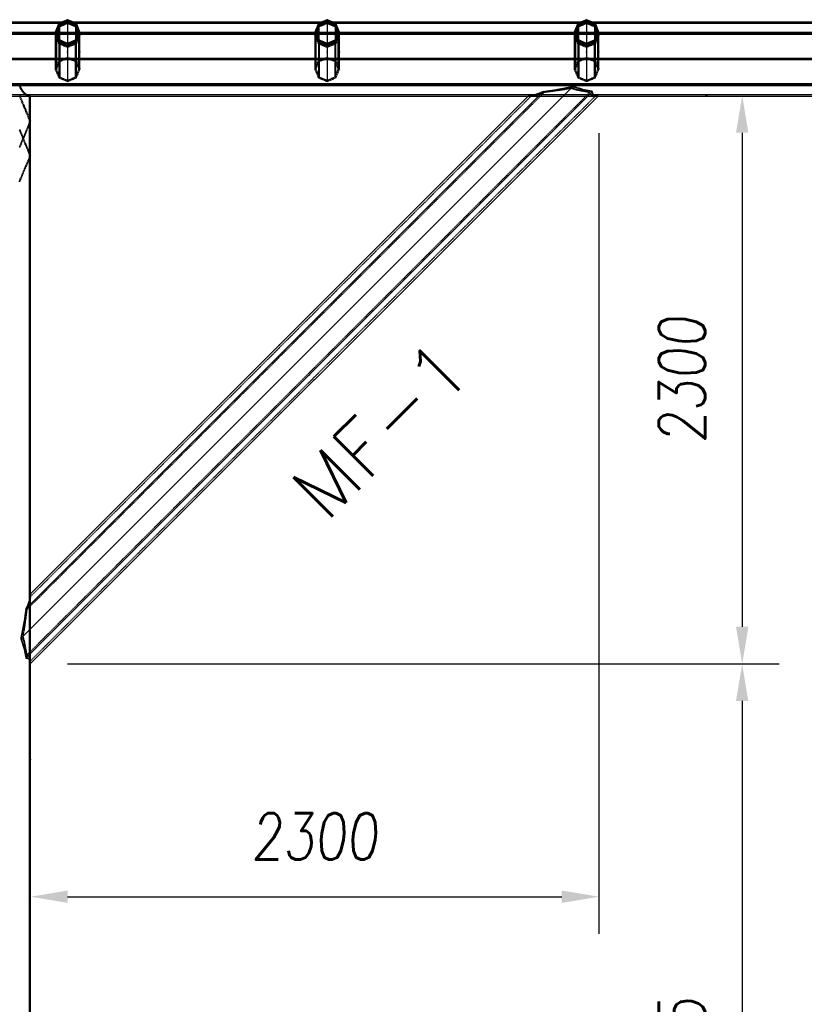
# Model space of a CAD drawing. Extents: x 551880 to 585869, y 94458 to 133000.
# Tile 4 of 42: x 553786 to 556960, y 109891 to 113876. Entities that reach past the tile are written whole.
import ezdxf
from ezdxf.enums import TextEntityAlignment as Align

# ---------------------------------------------------------------- set-up
doc = ezdxf.new("R2010")
doc.units = 0
doc.header["$LTSCALE"] = 10
doc.header["$MEASUREMENT"] = 0
doc.linetypes.add('HIDDEN', pattern=[0.375, 0.25, -0.125])
doc.layers.get('0').update_dxf_attribs({"linetype": 'CONTINUOUS'})
doc.layers.get('Defpoints').update_dxf_attribs({"linetype": 'CONTINUOUS'})
for name, color, linetype in [('COTAS', 7, 'CONTINUOUS'), ('FORIR', 4, 'CONTINUOUS'), ('G', 3, 'CONTINUOUS'), ('mark3d', 2, 'CONTINUOUS'), ('S', 7, 'CONTINUOUS'), ('TR', 6, 'HIDDEN'), ('TXT1', 7, 'CONTINUOUS')]:
    doc.layers.add(name, color=color, linetype=linetype)
doc.styles.add('PADRAO MTL', font='txt.shx', dxfattribs={"width": 0.8, "oblique": 5})
doc.styles.add('POS', font='ROMANS', dxfattribs={"width": 0.7})
doc.styles.get("Standard").update_dxf_attribs({"font": 'txt.shx', "width": 0.7, "oblique": 5})
doc.dimstyles.new('1-75', dxfattribs={"dimscale": 75, "dimtxt": 2.5, "dimasz": 2, "dimexe": 2, "dimexo": 2, "dimgap": 2, "dimtad": 1, "dimdec": 0, "dimdsep": 46, "dimtxsty": 'PADRAO MTL', "dimcen": 3, "dimclrd": 1, "dimclre": 1, "dimclrt": 7, "dimadec": 0, "dimazin": 0, "dimtfac": 1, "dimtdec": 0, "dimtmove": 0, "dimatfit": 3, "dimfxl": 1, "dimtfill": 1, "dimtolj": 1, "dimarcsym": 0})

# ---------------------------------------------------------------- blocks, each defined once
blk = doc.blocks.new('3D_INFOM')
blk.add_point((0, 0))
at = {"layer": 'FORIR', "flags": 1}
blk.add_attdef('MARK', (7.6, -4.3), '', height=5.26, dxfattribs=at)
blk = doc.blocks.new('3D_INFOTEXT')
blk.add_point((0, 0))
at = {"flags": 1}
for tag, p in [('MAR_PEZ', (7.2, 4.1)), ('POS_PEZ', (7.6, -4.3)), ('HANDLE', (7, -38.5)), ('LUN_PRO', (7.2, -21.9)), ('NOM_PRO', (7.6, -13.2)), ('MAT_PRO', (7.6, -30.1))]:
    blk.add_attdef(tag, p, '', height=5.26, dxfattribs=at)
blk = doc.blocks.new('mark3d1')
at = {"layer": 'mark3d', "color": 4, "style": 'POS'}
blk.add_attdef('MARK', text='', height=3, dxfattribs=at).set_placement((7.179, -1.226), align=Align.CENTER)
blk = doc.blocks.new('*D83')
at = {"layer": 'COTAS', "color": 1, "lineweight": -2, "transparency": 16777216}
for p, q in [((556568.7, 113568.8), (556559.2, 113568.8)), ((556709.2, 113418.8), (556709.2, 111419.2)), ((553979.5, 111269.2), (556859.2, 111269.2))]:
    blk.add_line(p, q, dxfattribs=at)
at = {"layer": 'COTAS', "color": 1, "transparency": 16777216}
for points in [[(556684.2, 113418.8), (556734.2, 113418.8), (556709.2, 113568.8)], [(556684.2, 111419.2), (556734.2, 111419.2), (556709.2, 111269.2)]]:
    blk.add_solid(points, dxfattribs=at)
at = {"layer": 'Defpoints', "color": 0, "transparency": 16777216}
for p in [(556718.7, 113568.8), (553829.5, 111269.2), (556709.2, 111269.2)]:
    blk.add_point(p, dxfattribs=at)
at = {"layer": 'COTAS', "color": 7, "transparency": 16777216, "insert": (556465.5, 112419), "char_height": 187.5, "attachment_point": 5, "rotation": 90, "style": 'PADRAO MTL', "bg_fill": 3, "box_fill_scale": 1.25, "bg_fill_color": 256, "bg_fill_true_color": 13158600, "bg_fill_transparency": 0}
blk.add_mtext('\\A1;2300', dxfattribs=at)
blk = doc.blocks.new('*D84')
at = {"layer": 'COTAS', "color": 1, "lineweight": -2, "transparency": 16777216}
for p, q in [((553979.5, 111269.2), (556859, 111269.2)), ((556709, 111119.2), (556709, 108203.8)), ((555072.5, 108053.8), (556859, 108053.8))]:
    blk.add_line(p, q, dxfattribs=at)
at = {"layer": 'COTAS', "color": 1, "transparency": 16777216}
for points in [[(556684, 111119.2), (556734, 111119.2), (556709, 111269.2)], [(556684, 108203.8), (556734, 108203.8), (556709, 108053.8)]]:
    blk.add_solid(points, dxfattribs=at)
at = {"layer": 'Defpoints', "color": 0, "transparency": 16777216}
for p in [(553829.5, 111269.2), (554922.5, 108053.8), (556709, 108053.8)]:
    blk.add_point(p, dxfattribs=at)
at = {"layer": 'COTAS', "color": 7, "transparency": 16777216, "insert": (556465.2, 109661.5), "char_height": 187.5, "attachment_point": 5, "rotation": 90, "style": 'PADRAO MTL', "bg_fill": 3, "box_fill_scale": 1.25, "bg_fill_color": 256, "bg_fill_true_color": 13158600, "bg_fill_transparency": 0}
blk.add_mtext('\\A1;3215', dxfattribs=at)
blk = doc.blocks.new('*D85')
at = {"layer": 'COTAS', "color": 1, "lineweight": -2, "transparency": 16777216}
for p, q in [((556129.2, 113416.8), (556129.2, 110176.8)), ((553979.5, 110326.8), (555979.2, 110326.8))]:
    blk.add_line(p, q, dxfattribs=at)
at = {"layer": 'COTAS', "color": 1, "transparency": 16777216}
for points in [[(553979.5, 110351.8), (553979.5, 110301.8), (553829.5, 110326.8)], [(555979.2, 110351.8), (555979.2, 110301.8), (556129.2, 110326.8)]]:
    blk.add_solid(points, dxfattribs=at)
at = {"layer": 'Defpoints', "color": 0, "transparency": 16777216}
for p in [(556129.2, 113566.8), (553829.5, 110326.8), (556129.2, 110326.8)]:
    blk.add_point(p, dxfattribs=at)
at = {"layer": 'COTAS', "color": 7, "transparency": 16777216, "insert": (554979.3, 110570.6), "char_height": 187.5, "attachment_point": 5, "style": 'PADRAO MTL', "bg_fill": 3, "box_fill_scale": 1.25, "bg_fill_color": 256, "bg_fill_true_color": 13158600, "bg_fill_transparency": 0}
blk.add_mtext('\\A1;2300', dxfattribs=at)

msp = doc.modelspace()

# ---------------------------------------------------------------- linework, layer by layer
at = {"layer": 'G'}
for p, q in [((553956.2, 113866.7), (552953, 113866.7)), ((553947.6, 113850.2), (553947.6, 113858.4)), ((553947.6, 113850.2), (553963.4, 113856.5)), ((553963.4, 113856.5), (553979.6, 113862.7)), ((553979.6, 113871.7), (553979.6, 113862.7)), ((553979.6, 113862.7), (553995.8, 113856.5)), ((553995.8, 113856.5), (554011.6, 113850.2)), ((555006.2, 113866.7), (554003, 113866.7)), ((554011.6, 113858.4), (554011.6, 113850.2)), ((554997.6, 113850.2), (554997.6, 113858.4)), ((554997.6, 113850.2), (555013.4, 113856.5)), ((555013.4, 113856.5), (555029.6, 113862.7)), ((555029.6, 113871.7), (555029.6, 113862.7)), ((555029.6, 113862.7), (555045.8, 113856.5)), ((555045.8, 113856.5), (555061.6, 113850.2)), ((556056.2, 113866.7), (555053, 113866.7)), ((555061.6, 113858.4), (555061.6, 113850.2)), ((556047.6, 113850.2), (556047.6, 113858.4)), ((556047.6, 113850.2), (556063.4, 113856.5)), ((556063.4, 113856.5), (556079.6, 113862.7)), ((556079.6, 113871.7), (556079.6, 113862.7)), ((556079.6, 113862.7), (556095.8, 113856.5)), ((556095.8, 113856.5), (556111.6, 113850.2)), ((557106.2, 113866.7), (556103, 113866.7)), ((556111.6, 113858.4), (556111.6, 113850.2)), ((553929.6, 113824.9), (552979.6, 113824.9)), ((553929.6, 113826.4), (553929.6, 113819)), ((553929.6, 113819), (553936.5, 113802.6)), ((553935.9, 113822.7), (553936.9, 113824.9)), ((553936.9, 113824.9), (553944.6, 113843.1)), ((554022.4, 113824.9), (553936.9, 113824.9)), ((553944.6, 113843.1), (553947.6, 113850.2)), ((554011.6, 113850.2), (554014.7, 113843.1)), ((554014.7, 113843.1), (554022.4, 113824.9)), ((554022.4, 113824.9), (554023.3, 113822.7)), ((554022.7, 113802.6), (554029.6, 113819)), ((554029.6, 113819), (554029.6, 113826.4)), ((554979.6, 113824.9), (554029.6, 113824.9)), ((554979.6, 113826.4), (554979.6, 113819)), ((554979.6, 113819), (554986.5, 113802.6)), ((554985.9, 113822.7), (554986.9, 113824.9)), ((554986.9, 113824.9), (554994.6, 113843.1)), ((555072.4, 113824.9), (554986.9, 113824.9)), ((554994.6, 113843.1), (554997.6, 113850.2)), ((555061.6, 113850.2), (555064.7, 113843.1)), ((555064.7, 113843.1), (555072.4, 113824.9)), ((555072.4, 113824.9), (555073.3, 113822.7)), ((555072.7, 113802.6), (555079.6, 113819)), ((555079.6, 113819), (555079.6, 113826.4)), ((556029.6, 113824.9), (555079.6, 113824.9)), ((556029.6, 113826.4), (556029.6, 113819)), ((556029.6, 113819), (556036.5, 113802.6)), ((556035.9, 113822.7), (556036.9, 113824.9)), ((556036.9, 113824.9), (556044.6, 113843.1)), ((556122.4, 113824.9), (556036.9, 113824.9)), ((556044.6, 113843.1), (556047.6, 113850.2)), ((556111.6, 113850.2), (556114.7, 113843.1)), ((556114.7, 113843.1), (556122.4, 113824.9)), ((556122.4, 113824.9), (556123.3, 113822.7)), ((556122.7, 113802.6), (556129.6, 113819)), ((556129.6, 113819), (556129.6, 113826.4)), ((557079.6, 113824.9), (556129.6, 113824.9)), ((553936.5, 113802.6), (553944.3, 113784.1)), ((553944.3, 113791.1), (553944.3, 113784.1)), ((553944.3, 113784.1), (553961.9, 113776.9)), ((553961.9, 113776.9), (553979.6, 113769.6)), ((553979.6, 113769.6), (553997.4, 113776.9)), ((553979.6, 113776.4), (553979.6, 113769.6)), ((553997.4, 113776.9), (554015, 113784.1)), ((554015, 113784.1), (554022.7, 113802.6)), ((554015, 113784.1), (554015, 113791.1)), ((554986.5, 113802.6), (554994.3, 113784.1)), ((554994.3, 113791.1), (554994.3, 113784.1)), ((554994.3, 113784.1), (555011.9, 113776.9)), ((555011.9, 113776.9), (555029.6, 113769.6)), ((555029.6, 113769.6), (555047.4, 113776.9)), ((555029.6, 113776.4), (555029.6, 113769.6)), ((555047.4, 113776.9), (555065, 113784.1)), ((555065, 113784.1), (555072.7, 113802.6)), ((555065, 113784.1), (555065, 113791.1)), ((556036.5, 113802.6), (556044.3, 113784.1)), ((556044.3, 113791.1), (556044.3, 113784.1)), ((556044.3, 113784.1), (556061.9, 113776.9)), ((556061.9, 113776.9), (556079.6, 113769.6)), ((556079.6, 113769.6), (556097.4, 113776.9)), ((556079.6, 113776.4), (556079.6, 113769.6)), ((556097.4, 113776.9), (556115, 113784.1)), ((556115, 113784.1), (556122.7, 113802.6)), ((556115, 113784.1), (556115, 113791.1)), ((568675.5, 113719.8), (552179.6, 113719.8)), ((568575.7, 113612.8), (552135.6, 113612.8)), ((553795.1, 113592), (553785.7, 113610.7)), ((556022.6, 113604.7), (553791.6, 111373.8)), ((553805.8, 113578.2), (553795.1, 113592)), ((553817.5, 113569.6), (553805.8, 113578.2)), ((553811.7, 111293.9), (556102.5, 113584.7)), ((555902.5, 113584.7), (553811.7, 111493.9)), ((555888.9, 113578.2), (555863.9, 113569.6)), ((555902.5, 113584.7), (555888.9, 113578.2)), ((555957, 113592), (555902.5, 113584.7)), ((556022.6, 113604.7), (555957, 113592)), ((556062.8, 113592), (556022.6, 113604.7)), ((556102.5, 113584.7), (556062.8, 113592)), ((556103.1, 113578.2), (556102.5, 113584.7)), ((556111.1, 113569.6), (556103.1, 113578.2)), ((552029.6, 113566.8), (568529.9, 113566.8)), ((553829.6, 113566.8), (553829.5, 113566.8)), ((553829.6, 111552.5), (553829.6, 113566.8)), ((553829.6, 111270.3), (556126.1, 113566.8)), ((555843.2, 113566.8), (553829.6, 111553.2)), ((555843.9, 113566.8), (555843.7, 113566.8)), ((555844.1, 113566.8), (555843.9, 113566.8)), ((556125.3, 113566.8), (556125.2, 113566.8)), ((556125.6, 113566.8), (556125.3, 113566.8)), ((553829.6, 111552.5), (553826.7, 111532.5)), ((553818.2, 111507.5), (553811.7, 111493.9)), ((553826.7, 111532.5), (553818.2, 111507.5)), ((553811.7, 111493.9), (553804.3, 111439.4)), ((553804.3, 111439.4), (553791.6, 111373.8)), ((553791.6, 111373.8), (553804.3, 111333.6)), ((553804.3, 111333.6), (553811.7, 111293.9)), ((553811.7, 111293.9), (553818.2, 111293.2)), ((553818.2, 111293.2), (553826.7, 111285.3)), ((553826.7, 111285.3), (553829.6, 111271)), ((553829.6, 108051.8), (553829.6, 111271))]:
    msp.add_line(p, q, dxfattribs=at)
at = {"layer": 'S'}
for p, q in [((553944.3, 113861.8), (553929.6, 113826.4)), ((553947.6, 113858.4), (553934.4, 113826.4)), ((553979.6, 113876.4), (553944.3, 113861.8)), ((553979.6, 113871.7), (553947.6, 113858.4)), ((554015, 113861.8), (553979.6, 113876.4)), ((554011.6, 113858.4), (553979.6, 113871.7)), ((554024.9, 113826.4), (554011.6, 113858.4)), ((554029.6, 113826.4), (554015, 113861.8)), ((554994.3, 113861.8), (554979.6, 113826.4)), ((554997.6, 113858.4), (554984.4, 113826.4)), ((555029.6, 113876.4), (554994.3, 113861.8)), ((555029.6, 113871.7), (554997.6, 113858.4)), ((555065, 113861.8), (555029.6, 113876.4)), ((555061.6, 113858.4), (555029.6, 113871.7)), ((555074.9, 113826.4), (555061.6, 113858.4)), ((555079.6, 113826.4), (555065, 113861.8)), ((556044.3, 113861.8), (556029.6, 113826.4)), ((556047.6, 113858.4), (556034.4, 113826.4)), ((556079.6, 113876.4), (556044.3, 113861.8)), ((556079.6, 113871.7), (556047.6, 113858.4)), ((556115, 113861.8), (556079.6, 113876.4)), ((556111.6, 113858.4), (556079.6, 113871.7)), ((556124.9, 113826.4), (556111.6, 113858.4)), ((556129.6, 113826.4), (556115, 113861.8)), ((553944.3, 113791.1), (553929.6, 113826.4)), ((553934.4, 113826.4), (553947.6, 113794.4)), ((554011.6, 113794.4), (554024.9, 113826.4)), ((554029.6, 113826.4), (554015, 113791.1)), ((554994.3, 113791.1), (554979.6, 113826.4)), ((554984.4, 113826.4), (554997.6, 113794.4)), ((555061.6, 113794.4), (555074.9, 113826.4)), ((555079.6, 113826.4), (555065, 113791.1)), ((556044.3, 113791.1), (556029.6, 113826.4)), ((556034.4, 113826.4), (556047.6, 113794.4)), ((556111.6, 113794.4), (556124.9, 113826.4)), ((556129.6, 113826.4), (556115, 113791.1)), ((553979.6, 113776.4), (553944.3, 113791.1)), ((553947.6, 113794.4), (553979.6, 113781.2)), ((553979.6, 113781.2), (554011.6, 113794.4)), ((554015, 113791.1), (553979.6, 113776.4)), ((555029.6, 113776.4), (554994.3, 113791.1)), ((554997.6, 113794.4), (555029.6, 113781.2)), ((555029.6, 113781.2), (555061.6, 113794.4)), ((555065, 113791.1), (555029.6, 113776.4)), ((556079.6, 113776.4), (556044.3, 113791.1)), ((556047.6, 113794.4), (556079.6, 113781.2)), ((556079.6, 113781.2), (556111.6, 113794.4)), ((556115, 113791.1), (556079.6, 113776.4))]:
    msp.add_line(p, q, dxfattribs=at)
at = {"layer": 'TR'}
for p, q in [((553943.7, 113860.4), (552965.6, 113860.4)), ((553939.8, 113843.1), (553944.3, 113853.4)), ((553973.5, 113860.4), (553943.7, 113860.4)), ((553944.3, 113853.4), (553944.3, 113861.8)), ((553944.3, 113853.4), (553951.9, 113856.5)), ((553951.9, 113854.2), (553944.3, 113850.9)), ((553963.4, 113854.2), (553947.6, 113847.4)), ((553951.9, 113856.5), (553972.6, 113864.4)), ((553966, 113860.4), (553951.9, 113854.2)), ((554003, 113866.7), (553956.2, 113866.7)), ((553977.5, 113860.4), (553963.4, 113854.2)), ((553972.6, 113863.3), (553966, 113860.4)), ((553972.6, 113864.4), (553979.5, 113866.7)), ((553979.3, 113866.6), (553972.6, 113863.3)), ((553985.7, 113860.4), (553973.5, 113860.4)), ((553979.6, 113861.3), (553977.5, 113860.4)), ((553979.3, 113866.6), (553979.5, 113866.7)), ((553979.5, 113866.7), (553979.3, 113866.6)), ((553979.3, 113866.6), (553979.9, 113866.6)), ((553979.5, 113866.7), (553979.6, 113866.8)), ((553979.7, 113866.7), (553979.5, 113866.7)), ((553979.6, 113876.4), (553979.6, 113871.7)), ((553979.6, 113866.8), (553979.7, 113866.7)), ((553979.6, 113862.7), (553979.6, 113861.3)), ((553981.8, 113860.4), (553979.6, 113861.3)), ((553979.6, 113861.3), (553979.6, 113860.4)), ((553979.6, 113860.4), (553979.6, 113781.2)), ((553979.7, 113866.7), (553979.9, 113866.6)), ((553979.7, 113866.7), (553986.7, 113864.4)), ((553979.9, 113866.6), (553979.7, 113866.7)), ((553986.7, 113863.3), (553979.9, 113866.6)), ((553995.8, 113854.2), (553981.8, 113860.4)), ((554015.6, 113860.4), (553985.7, 113860.4)), ((553986.7, 113864.4), (554007.3, 113856.5)), ((553993.2, 113860.4), (553986.7, 113863.3)), ((554007.3, 113854.2), (553993.2, 113860.4)), ((554011.6, 113847.4), (553995.8, 113854.2)), ((554007.3, 113856.5), (554015, 113853.4)), ((554015, 113850.9), (554007.3, 113854.2)), ((554015, 113861.8), (554015, 113853.4)), ((554015, 113853.4), (554019.4, 113843.1)), ((554993.7, 113860.4), (554015.6, 113860.4)), ((554989.8, 113843.1), (554994.3, 113853.4)), ((555023.5, 113860.4), (554993.7, 113860.4)), ((554994.3, 113853.4), (554994.3, 113861.8)), ((554994.3, 113853.4), (555001.9, 113856.5)), ((555001.9, 113854.2), (554994.3, 113850.9)), ((555013.4, 113854.2), (554997.6, 113847.4)), ((555001.9, 113856.5), (555022.6, 113864.4)), ((555016, 113860.4), (555001.9, 113854.2)), ((555053, 113866.7), (555006.2, 113866.7)), ((555027.5, 113860.4), (555013.4, 113854.2)), ((555022.6, 113863.3), (555016, 113860.4)), ((555022.6, 113864.4), (555029.5, 113866.7)), ((555029.3, 113866.6), (555022.6, 113863.3)), ((555035.7, 113860.4), (555023.5, 113860.4)), ((555029.6, 113861.3), (555027.5, 113860.4)), ((555029.3, 113866.6), (555029.6, 113866.8)), ((555029.5, 113866.7), (555029.3, 113866.6)), ((555029.3, 113866.6), (555029.9, 113866.6)), ((555029.7, 113866.7), (555029.5, 113866.7)), ((555029.6, 113876.4), (555029.6, 113871.7)), ((555029.6, 113866.8), (555029.7, 113866.7)), ((555029.6, 113862.7), (555029.6, 113861.3)), ((555031.8, 113860.4), (555029.6, 113861.3)), ((555029.6, 113861.3), (555029.6, 113860.4)), ((555029.6, 113860.4), (555029.6, 113781.2)), ((555029.7, 113866.7), (555029.9, 113866.6)), ((555029.7, 113866.7), (555036.7, 113864.4)), ((555029.9, 113866.6), (555029.7, 113866.7)), ((555036.7, 113863.3), (555029.9, 113866.6)), ((555045.8, 113854.2), (555031.8, 113860.4)), ((555065.6, 113860.4), (555035.7, 113860.4)), ((555036.7, 113864.4), (555057.3, 113856.5)), ((555043.2, 113860.4), (555036.7, 113863.3)), ((555057.3, 113854.2), (555043.2, 113860.4)), ((555061.6, 113847.4), (555045.8, 113854.2)), ((555057.3, 113856.5), (555065, 113853.4)), ((555065, 113850.9), (555057.3, 113854.2)), ((555065, 113861.8), (555065, 113853.4)), ((555065, 113853.4), (555069.4, 113843.1)), ((556043.7, 113860.4), (555065.6, 113860.4)), ((556039.8, 113843.1), (556044.3, 113853.4)), ((556073.5, 113860.4), (556043.7, 113860.4)), ((556044.3, 113853.4), (556044.3, 113861.8)), ((556044.3, 113853.4), (556051.9, 113856.5)), ((556051.9, 113854.2), (556044.3, 113850.9)), ((556063.4, 113854.2), (556047.6, 113847.4)), ((556051.9, 113856.5), (556072.6, 113864.4)), ((556066, 113860.4), (556051.9, 113854.2)), ((556103, 113866.7), (556056.2, 113866.7)), ((556077.5, 113860.4), (556063.4, 113854.2)), ((556072.6, 113863.3), (556066, 113860.4)), ((556072.6, 113864.4), (556079.5, 113866.7)), ((556079.3, 113866.6), (556072.6, 113863.3)), ((556085.7, 113860.4), (556073.5, 113860.4)), ((556079.6, 113861.3), (556077.5, 113860.4)), ((556079.3, 113866.6), (556079.6, 113866.8)), ((556079.5, 113866.7), (556079.3, 113866.6)), ((556079.3, 113866.6), (556079.9, 113866.6)), ((556079.7, 113866.7), (556079.5, 113866.7)), ((556079.6, 113876.4), (556079.6, 113866.8)), ((556079.6, 113866.8), (556079.7, 113866.7)), ((556079.6, 113862.7), (556079.6, 113861.3)), ((556081.8, 113860.4), (556079.6, 113861.3)), ((556079.6, 113861.3), (556079.6, 113860.4)), ((556079.6, 113860.4), (556079.6, 113781.2)), ((556079.7, 113866.7), (556079.9, 113866.6)), ((556079.7, 113866.7), (556086.7, 113864.4)), ((556079.9, 113866.6), (556079.7, 113866.7)), ((556086.7, 113863.3), (556079.9, 113866.6)), ((556095.8, 113854.2), (556081.8, 113860.4)), ((556115.6, 113860.4), (556085.7, 113860.4)), ((556086.7, 113864.4), (556107.3, 113856.5)), ((556093.2, 113860.4), (556086.7, 113863.3)), ((556107.3, 113854.2), (556093.2, 113860.4)), ((556111.6, 113847.4), (556095.8, 113854.2)), ((556107.3, 113856.5), (556115, 113853.4)), ((556115, 113850.9), (556107.3, 113854.2)), ((556115, 113861.8), (556115, 113853.4)), ((556115, 113853.4), (556119.4, 113843.1)), ((557093.7, 113860.4), (556115.6, 113860.4)), ((568576.6, 113820.7), (552135.7, 113820.7)), ((568567.9, 113820.3), (552139.4, 113820.3)), ((553930.8, 113816.3), (552978.5, 113816.3)), ((553929.6, 113819), (553932.1, 113824.9)), ((553934.4, 113824.9), (553929.6, 113824.9)), ((553930.5, 113816.8), (553929.6, 113814.6)), ((553936.5, 113797.6), (553929.6, 113814.6)), ((553929.6, 113814.6), (553929.6, 113676)), ((553932.1, 113820.7), (553930.5, 113816.8)), ((553938.6, 113816.3), (553930.8, 113816.3)), ((553932.1, 113824.9), (553939.8, 113843.1)), ((553934.4, 113826.3), (553932.1, 113820.7)), ((553939.8, 113839.8), (553934.4, 113826.3)), ((553934.4, 113826.4), (553934.4, 113819)), ((553934.4, 113826.3), (553934.4, 113826.3)), ((553935, 113824.9), (553934.4, 113824.9)), ((553934.4, 113819), (553935.9, 113822.7)), ((553936.8, 113820.5), (553934.4, 113814.6)), ((553934.4, 113819), (553941.3, 113802.6)), ((553941.3, 113797.6), (553934.4, 113814.6)), ((553934.4, 113814.6), (553934.4, 113807.7)), ((553936.9, 113824.9), (553935, 113824.9)), ((553936.9, 113820.7), (553936.8, 113820.5)), ((553944.6, 113839.8), (553936.9, 113820.7)), ((554020.7, 113816.3), (553938.6, 113816.3)), ((553944.3, 113850.9), (553939.8, 113839.8)), ((553944.3, 113791.1), (553944.3, 113850.9)), ((553947.6, 113847.4), (553944.6, 113839.8)), ((553947.6, 113794.4), (553947.6, 113847.4)), ((554014.7, 113839.8), (554011.6, 113847.4)), ((554011.6, 113847.4), (554011.6, 113794.4)), ((554022.4, 113820.7), (554014.7, 113839.8)), ((554015, 113850.9), (554015, 113791.1)), ((554019.4, 113839.8), (554015, 113850.9)), ((554017.9, 113802.6), (554024.9, 113819)), ((554024.9, 113814.6), (554017.9, 113797.6)), ((554019.4, 113843.1), (554027.1, 113824.9)), ((554024.8, 113826.3), (554019.4, 113839.8)), ((554028.5, 113816.3), (554020.7, 113816.3)), ((554024.3, 113824.9), (554022.4, 113824.9)), ((554022.4, 113820.5), (554022.4, 113820.7)), ((554024.9, 113814.6), (554022.4, 113820.5)), ((554029.6, 113814.6), (554022.7, 113797.6)), ((554023.3, 113822.7), (554024.9, 113819)), ((554024.9, 113824.9), (554024.3, 113824.9)), ((554024.9, 113826.3), (554024.8, 113826.3)), ((554024.9, 113819), (554024.9, 113826.4)), ((554027.1, 113820.7), (554024.9, 113826.3)), ((554029.6, 113824.9), (554024.9, 113824.9)), ((554024.9, 113807.7), (554024.9, 113814.6)), ((554027.1, 113824.9), (554029.6, 113819)), ((554028.7, 113816.8), (554027.1, 113820.7)), ((554980.8, 113816.3), (554028.5, 113816.3)), ((554029.6, 113814.6), (554028.7, 113816.8)), ((554029.6, 113676), (554029.6, 113814.6)), ((554979.6, 113819), (554982.1, 113824.9)), ((554984.4, 113824.9), (554979.6, 113824.9)), ((554980.5, 113816.8), (554979.6, 113814.6)), ((554986.5, 113797.6), (554979.6, 113814.6)), ((554979.6, 113814.6), (554979.6, 113676)), ((554982.1, 113820.7), (554980.5, 113816.8)), ((554988.6, 113816.3), (554980.8, 113816.3)), ((554982.1, 113824.9), (554989.8, 113843.1)), ((554984.4, 113826.3), (554982.1, 113820.7)), ((554989.8, 113839.8), (554984.4, 113826.3)), ((554984.4, 113826.4), (554984.4, 113819)), ((554984.4, 113826.3), (554984.4, 113826.3)), ((554985, 113824.9), (554984.4, 113824.9)), ((554984.4, 113819), (554985.9, 113822.7)), ((554986.8, 113820.5), (554984.4, 113814.6)), ((554984.4, 113819), (554991.3, 113802.6)), ((554991.3, 113797.6), (554984.4, 113814.6)), ((554984.4, 113814.6), (554984.4, 113807.7)), ((554986.9, 113824.9), (554985, 113824.9)), ((554986.9, 113820.7), (554986.8, 113820.5)), ((554994.6, 113839.8), (554986.9, 113820.7)), ((555070.7, 113816.3), (554988.6, 113816.3)), ((554994.3, 113850.9), (554989.8, 113839.8)), ((554994.3, 113791.1), (554994.3, 113850.9)), ((554997.6, 113847.4), (554994.6, 113839.8)), ((554997.6, 113794.4), (554997.6, 113847.4)), ((555064.7, 113839.8), (555061.6, 113847.4)), ((555061.6, 113847.4), (555061.6, 113794.4)), ((555072.4, 113820.7), (555064.7, 113839.8)), ((555065, 113850.9), (555065, 113791.1)), ((555069.4, 113839.8), (555065, 113850.9)), ((555067.9, 113802.6), (555074.9, 113819)), ((555074.9, 113814.6), (555067.9, 113797.6)), ((555069.4, 113843.1), (555077.1, 113824.9)), ((555074.8, 113826.3), (555069.4, 113839.8)), ((555078.5, 113816.3), (555070.7, 113816.3)), ((555074.3, 113824.9), (555072.4, 113824.9)), ((555072.4, 113820.5), (555072.4, 113820.7)), ((555074.9, 113814.6), (555072.4, 113820.5)), ((555079.6, 113814.6), (555072.7, 113797.6)), ((555073.3, 113822.7), (555074.9, 113819)), ((555074.9, 113824.9), (555074.3, 113824.9)), ((555074.9, 113826.3), (555074.8, 113826.3)), ((555074.9, 113819), (555074.9, 113826.4)), ((555077.1, 113820.7), (555074.9, 113826.3)), ((555079.6, 113824.9), (555074.9, 113824.9)), ((555074.9, 113807.7), (555074.9, 113814.6)), ((555077.1, 113824.9), (555079.6, 113819)), ((555078.7, 113816.8), (555077.1, 113820.7)), ((556030.8, 113816.3), (555078.5, 113816.3)), ((555079.6, 113814.6), (555078.7, 113816.8)), ((555079.6, 113676), (555079.6, 113814.6)), ((556029.6, 113819), (556032.1, 113824.9)), ((556034.4, 113824.9), (556029.6, 113824.9)), ((556030.5, 113816.8), (556029.6, 113814.6)), ((556036.5, 113797.6), (556029.6, 113814.6)), ((556029.6, 113814.6), (556029.6, 113676)), ((556032.1, 113820.7), (556030.5, 113816.8)), ((556038.6, 113816.3), (556030.8, 113816.3)), ((556032.1, 113824.9), (556039.8, 113843.1)), ((556034.4, 113826.3), (556032.1, 113820.7)), ((556039.8, 113839.8), (556034.4, 113826.3)), ((556034.4, 113826.4), (556034.4, 113819)), ((556034.4, 113826.3), (556034.4, 113826.3)), ((556035, 113824.9), (556034.4, 113824.9)), ((556034.4, 113819), (556035.9, 113822.7)), ((556036.8, 113820.5), (556034.4, 113814.6)), ((556034.4, 113819), (556041.3, 113802.6)), ((556041.3, 113797.6), (556034.4, 113814.6)), ((556034.4, 113814.6), (556034.4, 113807.7)), ((556036.9, 113824.9), (556035, 113824.9)), ((556036.9, 113820.7), (556036.8, 113820.5)), ((556044.6, 113839.8), (556036.9, 113820.7)), ((556120.7, 113816.3), (556038.6, 113816.3)), ((556044.3, 113850.9), (556039.8, 113839.8)), ((556044.3, 113791.1), (556044.3, 113850.9)), ((556047.6, 113847.4), (556044.6, 113839.8)), ((556047.6, 113794.4), (556047.6, 113847.4)), ((556114.7, 113839.8), (556111.6, 113847.4)), ((556111.6, 113847.4), (556111.6, 113794.4)), ((556122.4, 113820.7), (556114.7, 113839.8)), ((556115, 113850.9), (556115, 113791.1)), ((556119.4, 113839.8), (556115, 113850.9)), ((556117.9, 113802.6), (556124.9, 113819)), ((556124.9, 113814.6), (556117.9, 113797.6)), ((556119.4, 113843.1), (556127.1, 113824.9)), ((556124.8, 113826.3), (556119.4, 113839.8)), ((556128.5, 113816.3), (556120.7, 113816.3)), ((556124.3, 113824.9), (556122.4, 113824.9)), ((556122.4, 113820.5), (556122.4, 113820.7)), ((556124.9, 113814.6), (556122.4, 113820.5)), ((556129.6, 113814.6), (556122.7, 113797.6)), ((556123.3, 113822.7), (556124.9, 113819)), ((556124.9, 113824.9), (556124.3, 113824.9)), ((556124.9, 113826.3), (556124.8, 113826.3)), ((556124.9, 113819), (556124.9, 113826.4)), ((556127.1, 113820.7), (556124.9, 113826.3)), ((556129.6, 113824.9), (556124.9, 113824.9)), ((556124.9, 113807.7), (556124.9, 113814.6)), ((556127.1, 113824.9), (556129.6, 113819)), ((556128.7, 113816.8), (556127.1, 113820.7)), ((557080.8, 113816.3), (556128.5, 113816.3)), ((556129.6, 113814.6), (556128.7, 113816.8)), ((556129.6, 113676), (556129.6, 113814.6)), ((553934.4, 113807.7), (553934.4, 113676)), ((553944.3, 113778.7), (553936.5, 113797.6)), ((553941.3, 113802.6), (553947.6, 113787.5)), ((553947.3, 113782.9), (553941.3, 113797.6)), ((553944.3, 113778.7), (553944.3, 113784.1)), ((553961.9, 113771.4), (553944.3, 113778.7)), ((553944.3, 113778.7), (553944.3, 113641.1)), ((553947.6, 113782.1), (553947.3, 113782.9)), ((553947.6, 113794.4), (553947.6, 113787.5)), ((553947.6, 113787.5), (553973.3, 113776.9)), ((553947.6, 113782.8), (553947.6, 113787.5)), ((553947.6, 113782.1), (553947.6, 113782.8)), ((553947.6, 113782.1), (553947.6, 113644.5)), ((553973.3, 113771.4), (553947.6, 113782.1)), ((553973.3, 113776.9), (553979.6, 113774.3)), ((553979.6, 113781.2), (553979.6, 113776.4)), ((553979.6, 113774.3), (553985.9, 113776.9)), ((553985.9, 113776.9), (554011.6, 113787.5)), ((554011.6, 113782.1), (553985.9, 113771.4)), ((554015, 113778.7), (553997.4, 113771.4)), ((554011.6, 113787.5), (554017.9, 113802.6)), ((554011.6, 113787.5), (554011.6, 113794.4)), ((554011.6, 113787.5), (554011.6, 113782.8)), ((554011.9, 113782.9), (554011.6, 113782.1)), ((554011.6, 113782.8), (554011.6, 113782.1)), ((554011.6, 113644.5), (554011.6, 113782.1)), ((554017.9, 113797.6), (554011.9, 113782.9)), ((554022.7, 113797.6), (554015, 113778.7)), ((554015, 113784.1), (554015, 113778.7)), ((554015, 113641.1), (554015, 113778.7)), ((554024.9, 113676), (554024.9, 113807.7)), ((554984.4, 113807.7), (554984.4, 113676)), ((554994.3, 113778.7), (554986.5, 113797.6)), ((554991.3, 113802.6), (554997.6, 113787.5)), ((554997.3, 113782.9), (554991.3, 113797.6)), ((554994.3, 113778.7), (554994.3, 113784.1)), ((555011.9, 113771.4), (554994.3, 113778.7)), ((554994.3, 113778.7), (554994.3, 113641.1)), ((554997.6, 113782.1), (554997.3, 113782.9)), ((554997.6, 113794.4), (554997.6, 113787.5)), ((554997.6, 113787.5), (555023.3, 113776.9)), ((554997.6, 113782.8), (554997.6, 113787.5)), ((554997.6, 113782.1), (554997.6, 113782.8)), ((554997.6, 113782.1), (554997.6, 113644.5)), ((555023.3, 113771.4), (554997.6, 113782.1)), ((555023.3, 113776.9), (555029.6, 113774.3)), ((555029.6, 113781.2), (555029.6, 113776.4)), ((555029.6, 113774.3), (555035.9, 113776.9)), ((555035.9, 113776.9), (555061.6, 113787.5)), ((555061.6, 113782.1), (555035.9, 113771.4)), ((555065, 113778.7), (555047.4, 113771.4)), ((555061.6, 113787.5), (555067.9, 113802.6)), ((555061.6, 113787.5), (555061.6, 113794.4)), ((555061.6, 113787.5), (555061.6, 113782.8)), ((555061.9, 113782.9), (555061.6, 113782.1)), ((555061.6, 113782.8), (555061.6, 113782.1)), ((555061.6, 113644.5), (555061.6, 113782.1)), ((555067.9, 113797.6), (555061.9, 113782.9)), ((555072.7, 113797.6), (555065, 113778.7)), ((555065, 113784.1), (555065, 113778.7)), ((555065, 113641.1), (555065, 113778.7)), ((555074.9, 113676), (555074.9, 113807.7)), ((556034.4, 113807.7), (556034.4, 113676)), ((556044.3, 113778.7), (556036.5, 113797.6)), ((556041.3, 113802.6), (556047.6, 113787.5)), ((556047.3, 113782.9), (556041.3, 113797.6)), ((556044.3, 113778.7), (556044.3, 113784.1)), ((556061.9, 113771.4), (556044.3, 113778.7)), ((556044.3, 113778.7), (556044.3, 113641.1)), ((556047.6, 113782.1), (556047.3, 113782.9)), ((556047.6, 113794.4), (556047.6, 113787.5)), ((556047.6, 113787.5), (556073.3, 113776.9)), ((556047.6, 113782.8), (556047.6, 113787.5)), ((556047.6, 113782.1), (556047.6, 113782.8)), ((556047.6, 113782.1), (556047.6, 113644.5)), ((556073.3, 113771.4), (556047.6, 113782.1)), ((556073.3, 113776.9), (556079.6, 113774.3)), ((556079.6, 113781.2), (556079.6, 113776.4)), ((556079.6, 113774.3), (556085.9, 113776.9)), ((556085.9, 113776.9), (556111.6, 113787.5)), ((556111.6, 113782.1), (556085.9, 113771.4)), ((556115, 113778.7), (556097.4, 113771.4)), ((556111.6, 113787.5), (556117.9, 113802.6)), ((556111.6, 113787.5), (556111.6, 113794.4)), ((556111.6, 113787.5), (556111.6, 113782.8)), ((556111.9, 113782.9), (556111.6, 113782.1)), ((556111.6, 113782.8), (556111.6, 113782.1)), ((556111.6, 113644.5), (556111.6, 113782.1)), ((556117.9, 113797.6), (556111.9, 113782.9)), ((556122.7, 113797.6), (556115, 113778.7)), ((556115, 113784.1), (556115, 113778.7)), ((556115, 113641.1), (556115, 113778.7)), ((556124.9, 113676), (556124.9, 113807.7)), ((553979.6, 113764), (553961.9, 113771.4)), ((553979.6, 113768.8), (553973.3, 113771.4)), ((553997.4, 113771.4), (553979.6, 113764)), ((553985.9, 113771.4), (553979.6, 113768.8)), ((553979.6, 113769.6), (553979.6, 113768.8)), ((553979.6, 113768.8), (553979.6, 113764)), ((553979.6, 113764), (553979.6, 113626.6)), ((555029.6, 113764), (555011.9, 113771.4)), ((555029.6, 113768.8), (555023.3, 113771.4)), ((555047.4, 113771.4), (555029.6, 113764)), ((555035.9, 113771.4), (555029.6, 113768.8)), ((555029.6, 113769.6), (555029.6, 113768.8)), ((555029.6, 113768.8), (555029.6, 113764)), ((555029.6, 113764), (555029.6, 113626.6)), ((556079.6, 113764), (556061.9, 113771.4)), ((556079.6, 113768.8), (556073.3, 113771.4)), ((556097.4, 113771.4), (556079.6, 113764)), ((556085.9, 113771.4), (556079.6, 113768.8)), ((556079.6, 113769.6), (556079.6, 113768.8)), ((556079.6, 113768.8), (556079.6, 113764)), ((556079.6, 113764), (556079.6, 113626.6)), ((568637.6, 113719.6), (552179.6, 113719.6)), ((568529.6, 113713.9), (552179.6, 113713.9)), ((568679.6, 113713.8), (553680.3, 113713.8)), ((553932.1, 113681.9), (553939.8, 113700.1)), ((553936.9, 113681.9), (553944.6, 113700.1)), ((553939.8, 113700.1), (553944.3, 113710.4)), ((553944.3, 113710.4), (553951.9, 113713.5)), ((553944.6, 113700.1), (553947.6, 113707.2)), ((553947.6, 113707.2), (553963.4, 113713.5)), ((553951.9, 113713.5), (553972.6, 113721.4)), ((553963.4, 113713.5), (553979.6, 113719.7)), ((553972.6, 113721.4), (553979.5, 113723.7)), ((553979.5, 113723.7), (553979.6, 113723.8)), ((553979.5, 113723.7), (553979.7, 113723.7)), ((553979.6, 113723.8), (553979.7, 113723.7)), ((553979.6, 113719.7), (553995.8, 113713.5)), ((553979.7, 113723.7), (553986.7, 113721.4)), ((553986.7, 113721.4), (554007.3, 113713.5)), ((553995.8, 113713.5), (554011.6, 113707.2)), ((554007.3, 113713.5), (554015, 113710.4)), ((554011.6, 113707.2), (554014.7, 113700.1)), ((554014.7, 113700.1), (554022.4, 113681.9)), ((554015, 113710.4), (554019.4, 113700.1)), ((554019.4, 113700.1), (554027.1, 113681.9)), ((554982.1, 113681.9), (554989.8, 113700.1)), ((554986.9, 113681.9), (554994.6, 113700.1)), ((554989.8, 113700.1), (554994.3, 113710.4)), ((554994.3, 113710.4), (555001.9, 113713.5)), ((554994.6, 113700.1), (554997.6, 113707.2)), ((554997.6, 113707.2), (555013.4, 113713.5)), ((555001.9, 113713.5), (555022.6, 113721.4)), ((555013.4, 113713.5), (555029.6, 113719.7)), ((555022.6, 113721.4), (555029.5, 113723.7)), ((555029.5, 113723.7), (555029.6, 113723.8)), ((555029.5, 113723.7), (555029.7, 113723.7)), ((555029.6, 113723.8), (555029.7, 113723.7)), ((555029.6, 113719.7), (555045.8, 113713.5)), ((555029.7, 113723.7), (555036.7, 113721.4)), ((555036.7, 113721.4), (555057.3, 113713.5)), ((555045.8, 113713.5), (555061.6, 113707.2)), ((555057.3, 113713.5), (555065, 113710.4)), ((555061.6, 113707.2), (555064.7, 113700.1)), ((555064.7, 113700.1), (555072.4, 113681.9)), ((555065, 113710.4), (555069.4, 113700.1)), ((555069.4, 113700.1), (555077.1, 113681.9)), ((556032.1, 113681.9), (556039.8, 113700.1)), ((556036.9, 113681.9), (556044.6, 113700.1)), ((556039.8, 113700.1), (556044.3, 113710.4)), ((556044.3, 113710.4), (556051.9, 113713.5)), ((556044.6, 113700.1), (556047.6, 113707.2)), ((556047.6, 113707.2), (556063.4, 113713.5)), ((556051.9, 113713.5), (556072.6, 113721.4)), ((556063.4, 113713.5), (556079.6, 113719.7)), ((556072.6, 113721.4), (556079.5, 113723.7)), ((556079.5, 113723.7), (556079.6, 113723.8)), ((556079.5, 113723.7), (556079.7, 113723.7)), ((556079.6, 113723.8), (556079.7, 113723.7)), ((556079.6, 113719.7), (556095.8, 113713.5)), ((556079.7, 113723.7), (556086.7, 113721.4)), ((556086.7, 113721.4), (556107.3, 113713.5)), ((556095.8, 113713.5), (556111.6, 113707.2)), ((556107.3, 113713.5), (556115, 113710.4)), ((556111.6, 113707.2), (556114.7, 113700.1)), ((556114.7, 113700.1), (556122.4, 113681.9)), ((556115, 113710.4), (556119.4, 113700.1)), ((556119.4, 113700.1), (556127.1, 113681.9)), ((553929.6, 113676), (553932.1, 113681.9)), ((553929.6, 113676), (553936.5, 113659.6)), ((553934.4, 113676), (553936.9, 113681.9)), ((553934.4, 113676), (553941.3, 113659.6)), ((553936.5, 113659.6), (553944.3, 113641.1)), ((553941.3, 113659.6), (553947.6, 113644.5)), ((554011.6, 113644.5), (554017.9, 113659.6)), ((554015, 113641.1), (554022.7, 113659.6)), ((554017.9, 113659.6), (554024.9, 113676)), ((554022.4, 113681.9), (554024.9, 113676)), ((554022.7, 113659.6), (554029.6, 113676)), ((554027.1, 113681.9), (554029.6, 113676)), ((554979.6, 113676), (554982.1, 113681.9)), ((554979.6, 113676), (554986.5, 113659.6)), ((554984.4, 113676), (554986.9, 113681.9)), ((554984.4, 113676), (554991.3, 113659.6)), ((554986.5, 113659.6), (554994.3, 113641.1)), ((554991.3, 113659.6), (554997.6, 113644.5)), ((555061.6, 113644.5), (555067.9, 113659.6)), ((555065, 113641.1), (555072.7, 113659.6)), ((555067.9, 113659.6), (555074.9, 113676)), ((555072.4, 113681.9), (555074.9, 113676)), ((555072.7, 113659.6), (555079.6, 113676)), ((555077.1, 113681.9), (555079.6, 113676)), ((556029.6, 113676), (556032.1, 113681.9)), ((556029.6, 113676), (556036.5, 113659.6)), ((556034.4, 113676), (556036.9, 113681.9)), ((556034.4, 113676), (556041.3, 113659.6)), ((556036.5, 113659.6), (556044.3, 113641.1)), ((556041.3, 113659.6), (556047.6, 113644.5)), ((556111.6, 113644.5), (556117.9, 113659.6)), ((556115, 113641.1), (556122.7, 113659.6)), ((556117.9, 113659.6), (556124.9, 113676)), ((556122.4, 113681.9), (556124.9, 113676)), ((556122.7, 113659.6), (556129.6, 113676)), ((556127.1, 113681.9), (556129.6, 113676)), ((568571.2, 113617.2), (552139.3, 113617.2)), ((553944.3, 113641.1), (553961.9, 113633.9)), ((553947.6, 113644.5), (553973.3, 113633.9)), ((553961.9, 113633.9), (553979.6, 113626.6)), ((553973.3, 113633.9), (553979.6, 113631.3)), ((553979.6, 113631.3), (553985.9, 113633.9)), ((553979.6, 113626.6), (553997.4, 113633.9)), ((553985.9, 113633.9), (554011.6, 113644.5)), ((553997.4, 113633.9), (554015, 113641.1)), ((554994.3, 113641.1), (555011.9, 113633.9)), ((554997.6, 113644.5), (555023.3, 113633.9)), ((555011.9, 113633.9), (555029.6, 113626.6)), ((555023.3, 113633.9), (555029.6, 113631.3)), ((555029.6, 113631.3), (555035.9, 113633.9)), ((555029.6, 113626.6), (555047.4, 113633.9)), ((555035.9, 113633.9), (555061.6, 113644.5)), ((555047.4, 113633.9), (555065, 113641.1)), ((556044.3, 113641.1), (556061.9, 113633.9)), ((556047.6, 113644.5), (556073.3, 113633.9)), ((556061.9, 113633.9), (556079.6, 113626.6)), ((556073.3, 113633.9), (556079.6, 113631.3)), ((556079.6, 113631.3), (556085.9, 113633.9)), ((556079.6, 113626.6), (556097.4, 113633.9)), ((556085.9, 113633.9), (556111.6, 113644.5)), ((556097.4, 113633.9), (556115, 113641.1)), ((568572.1, 113608.6), (552135.6, 113608.6)), ((568529.6, 113613.2), (553780.8, 113613.2)), ((553783, 113608.5), (553791.4, 113592)), ((553791.4, 113592), (553802.1, 113578.2)), ((553802.1, 113578.2), (553813.8, 113569.6)), ((553814.7, 111304.9), (556091.5, 113581.6)), ((555907.5, 113581.6), (553814.7, 111488.9)), ((555887.5, 113578.2), (555872.8, 113573.1)), ((555900.2, 113578.2), (555875.2, 113569.6)), ((555898.9, 113578.2), (555884.1, 113573.1)), ((555903.8, 113585.9), (555887.5, 113578.2)), ((555908.8, 113582.9), (555898.9, 113578.2)), ((555907.5, 113581.6), (555900.2, 113578.2)), ((555902.5, 113584.7), (555903.8, 113585.9)), ((555903.8, 113585.9), (555949, 113592)), ((555984.3, 113592), (555907.5, 113581.6)), ((555907.5, 113581.6), (555908.8, 113582.9)), ((555976.3, 113592), (555908.8, 113582.9)), ((555949, 113592), (556024.5, 113606.7)), ((556018, 113600.1), (555976.3, 113592)), ((556016, 113598.2), (555984.3, 113592)), ((556035.4, 113592), (556016, 113598.2)), ((556043.5, 113592), (556018, 113600.1)), ((556022.6, 113604.7), (556024.5, 113606.7)), ((556070.8, 113592), (556024.5, 113606.7)), ((556091.5, 113581.6), (556035.4, 113592)), ((556092.8, 113582.9), (556043.5, 113592)), ((556103.8, 113585.9), (556070.8, 113592)), ((556092.8, 113582.9), (556091.5, 113581.6)), ((556091.8, 113578.2), (556091.5, 113581.6)), ((556099.8, 113569.6), (556091.8, 113578.2)), ((556093.2, 113578.2), (556092.8, 113582.9)), ((556097.9, 113573.1), (556093.2, 113578.2)), ((556103.8, 113585.9), (556102.5, 113584.7)), ((556104.5, 113578.2), (556103.8, 113585.9)), ((556109.2, 113573.1), (556104.5, 113578.2)), ((553546.5, 113573.1), (553812.7, 113573.1)), ((553785.7, 113564.4), (553784.7, 113566.8)), ((553785.7, 113570.8), (553787.4, 113566.8)), ((553804.3, 113519.8), (553785.7, 113564.4)), ((553787.4, 113566.8), (553804.3, 113526.2)), ((553812.7, 113573.1), (555874.2, 113573.1)), ((553813.8, 113569.6), (553825.9, 113566.8)), ((553829.5, 113566.8), (553817.5, 113569.6)), ((553825.9, 113566.8), (553829.6, 113566.8)), ((553825.9, 111529.9), (553825.9, 113566.8)), ((553829.6, 111281.7), (556114.7, 113566.8)), ((555854.5, 113566.8), (553829.6, 111541.9)), ((555843.3, 113566.9), (555843.2, 113566.8)), ((555862.5, 113569.6), (555843.3, 113566.9)), ((555843.7, 113566.8), (555843.3, 113566.9)), ((555843.9, 113566.8), (555855.2, 113566.8)), ((555863.9, 113569.6), (555844.1, 113566.8)), ((555854.6, 113566.9), (555854.5, 113566.8)), ((555854.5, 113566.8), (555854.5, 113566.8)), ((555873.8, 113569.6), (555854.6, 113566.9)), ((555855, 113566.8), (555854.6, 113566.9)), ((555855.2, 113566.8), (555855, 113566.8)), ((555875.2, 113569.6), (555855.2, 113566.8)), ((555872.8, 113573.1), (555862.5, 113569.6)), ((555884.1, 113573.1), (555873.8, 113569.6)), ((555874.2, 113573.1), (556107.8, 113573.1)), ((556101.2, 113569.6), (556097.9, 113573.1)), ((556114, 113566.8), (556099.8, 113569.6)), ((556114.8, 113566.9), (556101.2, 113569.6)), ((556107.8, 113573.1), (566251.4, 113573.1)), ((556112.5, 113569.6), (556109.2, 113573.1)), ((556125.2, 113566.8), (556111.1, 113569.6)), ((556126.2, 113566.9), (556112.5, 113569.6)), ((556114.2, 113566.8), (556114, 113566.8)), ((556114, 113566.8), (556125.3, 113566.8)), ((556114.8, 113566.9), (556114.2, 113566.8)), ((556114.7, 113566.8), (556114.8, 113566.8)), ((556114.8, 113566.8), (556114.8, 113566.9)), ((556126.2, 113566.9), (556125.6, 113566.8)), ((556126.1, 113566.8), (556126.2, 113566.9)), ((553804.3, 113526.2), (553818.2, 113493.2)), ((553818.2, 113486.8), (553804.3, 113519.8)), ((553818.2, 113493.2), (553825.9, 113475.2)), ((553825.9, 113468.8), (553818.2, 113486.8)), ((553825.9, 113463.5), (553818.2, 113444.5)), ((553825.9, 113457.1), (553818.2, 113438.1)), ((553825.9, 113475.2), (553826.7, 113473.2)), ((553826.7, 113466.8), (553825.9, 113468.8)), ((553826.7, 113465.7), (553825.9, 113463.5)), ((553826.7, 113459.3), (553825.9, 113457.1)), ((553826.7, 113473.2), (553829.6, 113466.8)), ((553829.6, 113466.8), (553826.7, 113459.3)), ((553827, 113466.3), (553826.7, 113466.8)), ((553827, 113466.3), (553826.7, 113465.7)), ((553827, 113324.4), (553827, 113466.3)), ((553783.8, 113430.2), (553785.7, 113425.6)), ((553785.7, 113432), (553804.3, 113386.5)), ((553785.7, 113425.6), (553798.1, 113395.3)), ((553818.2, 113444.5), (553804.3, 113410.5)), ((553818.2, 113438.1), (553804.3, 113404.1)), ((553804.3, 113410.5), (553785.7, 113365)), ((553804.3, 113404.1), (553785.7, 113358.6)), ((553798.1, 113395.3), (553804.3, 113380.1)), ((553804.3, 113386.5), (553818.2, 113352.5)), ((553804.3, 113380.1), (553818.2, 113346.1)), ((553785.7, 113365), (553783.8, 113360.4)), ((553818.2, 113352.5), (553826.7, 113331.4)), ((553818.2, 113346.1), (553825.9, 113327.1)), ((553804.3, 113270.8), (553818.2, 113303.8)), ((553804.3, 113264.4), (553818.2, 113297.4)), ((553818.2, 113303.8), (553826.7, 113323.8)), ((553818.2, 113297.4), (553825.9, 113315.4)), ((553825.9, 113327.1), (553826.7, 113325)), ((553825.9, 113315.4), (553826.7, 113317.4)), ((553826.7, 113331.4), (553829.6, 113323.9)), ((553826.7, 113325), (553827, 113324.4)), ((553826.7, 113323.8), (553827, 113324.4)), ((553826.7, 113317.4), (553829.6, 113323.7)), ((553829.6, 113323.9), (553829.6, 113323.8)), ((553829.6, 113323.9), (553829.6, 113323.7)), ((553829.6, 113323.8), (553829.6, 113323.7)), ((553785.7, 113226.2), (553804.3, 113270.8)), ((553785.7, 113219.8), (553804.3, 113264.4)), ((553783.8, 113221.8), (553785.7, 113226.2)), ((553829.5, 111553.1), (553826.7, 111533.9)), ((553829.6, 111553.2), (553829.5, 111553.1)), ((553829.5, 111553.1), (553829.6, 111552.5)), ((553829.6, 111541.9), (553829.5, 111541.8)), ((553829.6, 111541.2), (553829.6, 111552.5)), ((553829.6, 111541.2), (553829.6, 111552.5)), ((553818.2, 111508.8), (553810.5, 111492.6)), ((553825.9, 111531.3), (553818.2, 111508.8)), ((553826.7, 111521.2), (553818.2, 111496.1)), ((553825.9, 111520), (553818.2, 111497.5)), ((553826.7, 111533.9), (553825.9, 111531.3)), ((553825.9, 111286.1), (553825.9, 111529.9)), ((553826.7, 111522.5), (553825.9, 111520)), ((553829.5, 111541.8), (553826.7, 111522.5)), ((553829.6, 111541.2), (553826.7, 111521.2)), ((553829.5, 111541.8), (553829.6, 111541.2)), ((553829.6, 111282.3), (553829.6, 111541.2)), ((553810.5, 111492.6), (553804.3, 111447.4)), ((553814.7, 111488.9), (553804.3, 111412)), ((553813.5, 111487.6), (553804.3, 111420.1)), ((553810.5, 111492.6), (553811.7, 111493.9)), ((553818.2, 111497.5), (553813.5, 111487.6)), ((553813.5, 111487.6), (553814.7, 111488.9)), ((553818.2, 111496.1), (553814.7, 111488.9)), ((553804.3, 111447.4), (553789.7, 111371.8)), ((553804.3, 111420.1), (553796.3, 111378.4)), ((553804.3, 111412), (553798.2, 111380.3)), ((553789.7, 111371.8), (553791.6, 111373.8)), ((553789.7, 111371.8), (553804.3, 111325.6)), ((553796.3, 111378.4), (553804.3, 111352.9)), ((553798.2, 111380.3), (553804.3, 111360.9)), ((553804.3, 111360.9), (553814.7, 111304.9)), ((553804.3, 111352.9), (553813.5, 111303.6)), ((553804.3, 111325.6), (553810.5, 111292.6)), ((553814.7, 111304.9), (553813.5, 111303.6)), ((553813.5, 111303.6), (553818.2, 111303.2)), ((553814.7, 111304.9), (553818.2, 111304.6)), ((553818.2, 111304.6), (553826.7, 111296.6)), ((553818.2, 111303.2), (553825.9, 111296)), ((553811.7, 111293.9), (553810.5, 111292.6)), ((553810.5, 111292.6), (553818.2, 111291.9)), ((553818.2, 111291.9), (553825.9, 111284.7)), ((553825.9, 111296), (553826.7, 111295.2)), ((553825.9, 108051.8), (553825.9, 111286.1)), ((553825.9, 111284.7), (553826.7, 111283.9)), ((553826.7, 111296.6), (553829.6, 111282.3)), ((553826.7, 111295.2), (553829.5, 111281.5)), ((553826.7, 111283.9), (553829.5, 111270.2)), ((553829.6, 111282.3), (553829.5, 111281.5)), ((553829.5, 111281.5), (553829.6, 111281.7)), ((553829.6, 111271), (553829.5, 111270.2)), ((553829.5, 111270.2), (553829.6, 111270.3)), ((553829.6, 111271), (553829.6, 111282.3)), ((553829.6, 111271), (553829.6, 111282.3))]:
    msp.add_line(p, q, dxfattribs=at)

# ---------------------------------------------------------------- block references
for p in [(553979.6, 113876.4), (555029.6, 113876.4), (556079.6, 113876.4), (553979.6, 113824.9), (555029.6, 113824.9), (556079.6, 113824.9), (554029.6, 113746.7), (555079.6, 113746.7), (556129.6, 113746.7), (553979.6, 113723.7), (555029.6, 113723.7), (556079.6, 113723.7), (554836.4, 112560), (554977.8, 112418.6), (553829.6, 110882.8)]:
    msp.add_blockref('3D_INFOTEXT', p)
at = {"layer": 'G'}
for p in [(553979.6, 113823), (555029.6, 113823), (556079.6, 113823), (553979.6, 113746.7), (555029.6, 113746.7), (556079.6, 113746.7), (554957.9, 112438.5)]:
    msp.add_blockref('3D_INFOM', p, dxfattribs=at)
at = {"layer": 'TXT1', "xscale": 75, "yscale": 75, "zscale": 75, "rotation": 44.99999999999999}
msp.add_blockref('mark3d1', (554879.7, 111823.1), dxfattribs=at).add_auto_attribs({'MARK': 'MF-1'})

# ---------------------------------------------------------------- next in the draw order: dimensions: what is measured, and where the dimension line sits
at = {"layer": 'COTAS'}
dim = msp.add_linear_dim(base=(556709.2, 111269.2), p1=(556718.7, 113568.8), p2=(553829.5, 111269.2), angle=90, dimstyle='1-75', dxfattribs=at)
dim.commit()
dim.dimension.update_dxf_attribs({"geometry": '*D83', "text_midpoint": (556465.5, 112419)})

# ---------------------------------------------------------------- next in the draw order: dimensions: what is measured, and where the dimension line sits
dim = msp.add_linear_dim(base=(556709, 108053.8), p1=(553829.5, 111269.2), p2=(554922.5, 108053.8), angle=90, dimstyle='1-75', dxfattribs=at)
dim.commit()
dim.dimension.update_dxf_attribs({"geometry": '*D84', "text_midpoint": (556465.2, 109661.5)})

# ---------------------------------------------------------------- next in the draw order: dimensions: what is measured, and where the dimension line sits
dim = msp.add_linear_dim(base=(556129.2, 110326.8), p1=(553829.5, 110326.8), p2=(556129.2, 113566.8), dimstyle='1-75', dxfattribs=at)
dim.commit()
dim.dimension.update_dxf_attribs({"geometry": '*D85', "text_midpoint": (554979.3, 110570.6)})

doc.saveas('drawing.dxf')
